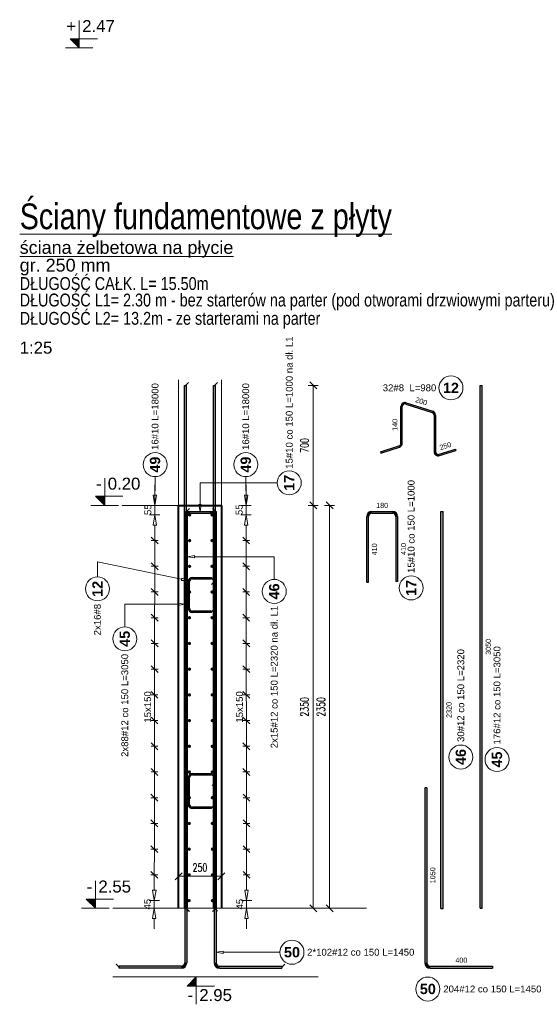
# Model space of a CAD drawing. Extents: x -257438 to 242612, y -74624 to 75879.
# Tile 16 of 21: x 106173 to 109192, y -1795 to 3948. Entities that reach past the tile are written whole.
import ezdxf
from ezdxf.enums import TextEntityAlignment as Align

# ---------------------------------------------------------------- set-up
doc = ezdxf.new("R2010")
doc.units = 0
doc.header["$LTSCALE"] = 10
doc.header["$MEASUREMENT"] = 0
doc.linetypes.add('HIDDEN', pattern=[0.375, 0.25, -0.125])
for name, color, linetype, lineweight in [('P-Linia1', 3, 'Continuous', 40), ('P-Opis', 1, 'Continuous', 18), ('P-Przerywana', 13, 'HIDDEN', 9), ('P-Wymiar', 254, 'Continuous', 9)]:
    doc.layers.add(name, color=color, linetype=linetype, lineweight=lineweight)
for name, color, linetype in [('RCAD_kształt pręta', 7, 'Continuous'), ('RCAD_opis kształtu pręta', 7, 'Continuous'), ('RCAD_opis rozkładu', 7, 'Continuous'), ('RCAD_pręt wyrzucony', 130, 'Continuous'), ('RCAD_pręty punktowe', 7, 'Continuous'), ('RCAD_symbole graficzne', 7, 'Continuous')]:
    doc.layers.add(name, color=color, linetype=linetype)
doc.styles.add('_Fd Opis', font='arial.ttf')
doc.styles.add('ROMANS', font='romans.shx', dxfattribs={"width": 0.7})
doc.styles.add('style1', font='arial.ttf')
doc.styles.add('style3', font='arialbd.ttf')
doc.dimstyles.new('A25', dxfattribs={"dimscale": 27, "dimtxt": 1.75, "dimasz": 0.06, "dimexe": 0, "dimexo": 0, "dimgap": 1, "dimtad": 1, "dimdec": 4, "dimrnd": 0.1, "dimdsep": 46, "dimtxsty": 'ROMANS', "dimblk": '[[[[[[[[', "dimcen": 2, "dimdle": 2, "dimse1": 1, "dimse2": 1, "dimclrd": 256, "dimclrt": 1, "dimadec": 0, "dimazin": 0, "dimtfac": 1, "dimtdec": 4, "dimtix": 1, "dimtmove": 2, "dimatfit": 3, "dimldrblk": '[[[[[[[[', "dimfxl": 0, "dimtvp": 0.6, "dimtolj": 1, "dimlwd": -1, "dimarcsym": 0})

# ---------------------------------------------------------------- blocks, each defined once
blk = doc.blocks.new('[[[[[[[[')
at = {"layer": 'P-Wymiar'}
for p, q in [((-12.7, -12.7), (12.7, 12.7)), ((0, 0), (-4.6, 0)), ((0, 18), (0, -18))]:
    blk.add_line(p, q, dxfattribs=at)
blk = doc.blocks.new('*D373')
at = {"layer": 'Defpoints', "color": 0, "transparency": 16777216}
for p in [(107223.3, 1114.7), (107980.8, 1114.7), (107221.4, -1235.3)]:
    blk.add_point(p, dxfattribs=at)
at = {"layer": 'P-Wymiar', "transparency": 16777216}
blk.add_line((107980.8, -1233.7), (107980.8, 1113.1), dxfattribs=at)
at = {"layer": 'P-Wymiar', "transparency": 16777216, "xscale": 1.62, "yscale": 1.62, "zscale": 1.62}
for p, rotation in [((107980.8, 1114.7), 90), ((107980.8, -1235.3), 270)]:
    blk.add_blockref('[[[[[[[[', p, dxfattribs=dict(at, rotation=rotation))
at = {"layer": 'P-Wymiar', "color": 1, "transparency": 16777216, "insert": (107930.2, -60.3), "char_height": 47.25, "attachment_point": 5, "rotation": 90, "style": 'ROMANS'}
blk.add_mtext('\\A1;2350', dxfattribs=at)
blk = doc.blocks.new('*D374')
at = {"layer": 'Defpoints', "color": 0, "transparency": 16777216}
for p in [(107689.3, 1114.7), (107113.1, -1235.3), (107885.3, -1235.3)]:
    blk.add_point(p, dxfattribs=at)
at = {"layer": 'P-Wymiar', "transparency": 16777216}
blk.add_line((107885.3, 1113.1), (107885.3, -1233.7), dxfattribs=at)
at = {"layer": 'P-Wymiar', "transparency": 16777216, "xscale": 1.62, "yscale": 1.62, "zscale": 1.62}
for p, rotation in [((107885.3, 1114.7), 90), ((107885.3, -1235.3), 270)]:
    blk.add_blockref('[[[[[[[[', p, dxfattribs=dict(at, rotation=rotation))
at = {"layer": 'P-Wymiar', "color": 1, "transparency": 16777216, "insert": (107834.7, -60.3), "char_height": 47.25, "attachment_point": 5, "rotation": 90, "style": 'ROMANS'}
blk.add_mtext('\\A1;2350', dxfattribs=at)
blk = doc.blocks.new('*D375')
at = {"layer": 'Defpoints', "color": 0, "transparency": 16777216}
for p in [(107266.7, 1814.7), (107266.7, 1114.7), (107885.3, 1114.7)]:
    blk.add_point(p, dxfattribs=at)
at = {"layer": 'P-Wymiar', "transparency": 16777216}
blk.add_line((107885.3, 1813.1), (107885.3, 1116.3), dxfattribs=at)
at = {"layer": 'P-Wymiar', "transparency": 16777216, "xscale": 1.62, "yscale": 1.62, "zscale": 1.62}
for p, rotation in [((107885.3, 1814.7), 90), ((107885.3, 1114.7), 270)]:
    blk.add_blockref('[[[[[[[[', p, dxfattribs=dict(at, rotation=rotation))
at = {"layer": 'P-Wymiar', "color": 1, "transparency": 16777216, "insert": (107834.7, 1464.7), "char_height": 47.25, "attachment_point": 5, "rotation": 90, "style": 'ROMANS'}
blk.add_mtext('\\A1;700', dxfattribs=at)
blk = doc.blocks.new('*D376')
at = {"layer": 'Defpoints', "color": 0, "transparency": 16777216}
for p in [(107099.5, -1088.1), (107349.5, -1048.3), (107349.5, -1058.3)]:
    blk.add_point(p, dxfattribs=at)
at = {"layer": 'P-Wymiar', "transparency": 16777216}
blk.add_line((107101.2, -1048.3), (107347.9, -1048.3), dxfattribs=at)
at = {"layer": 'P-Wymiar', "transparency": 16777216, "xscale": 1.62, "yscale": 1.62, "zscale": 1.62, "rotation": 180}
blk.add_blockref('[[[[[[[[', (107099.5, -1048.3), dxfattribs=at)
at = {"layer": 'P-Wymiar', "transparency": 16777216, "xscale": 1.62, "yscale": 1.62, "zscale": 1.62}
blk.add_blockref('[[[[[[[[', (107349.5, -1048.3), dxfattribs=at)
at = {"layer": 'P-Wymiar', "color": 1, "transparency": 16777216, "insert": (107224.5, -997.7), "char_height": 47.25, "attachment_point": 5, "style": 'ROMANS'}
blk.add_mtext('\\A1;250', dxfattribs=at)

msp = doc.modelspace()

# ---------------------------------------------------------------- hatches: boundary and pattern name
at = {"layer": 'RCAD_kształt pręta', "true_color": 0x919191, "transparency": 33554559}
for points in [[(107146.53956, -1235.30805), (107134.53956, -1235.30805), (107134.53956, 1814.69195), (107146.53956, 1814.69195)], [(107314.53956, -1235.30805), (107302.53956, -1235.30805), (107302.53956, 1814.69195), (107314.53956, 1814.69195)], [(107144.53956, 667.73531), (107134.53956, 667.73531), (107134.53956, 1049.69195), (107144.53956, 1049.69195)], [(107152.31172, -1235.91332), (107140.31172, -1235.91332), (107140.31172, 1079.69195), (107152.31172, 1079.69195)], [(107164.53956, 1069.69195), (107164.53956, 1079.69195), (107284.53956, 1079.69195), (107284.53956, 1069.69195)], [(107304.53956, 1049.69195), (107314.53956, 1049.69195), (107314.53956, 672.0081), (107304.53956, 672.0081)], [(107320.31172, -1235.91332), (107308.31172, -1235.91332), (107308.31172, 1079.69195), (107320.31172, 1079.69195)], [(107180.1235, 687.2335), (107180.1235, 695.2335), (107291.1235, 695.2335), (107291.1235, 687.2335)], [(107164.1235, 514.75652), (107156.1235, 514.75652), (107156.1235, 671.2335), (107164.1235, 671.2335)], [(107291.1235, 498.75652), (107291.1235, 490.75652), (107180.1235, 490.75652), (107180.1235, 498.75652)], [(107180.1235, -456.95508), (107180.1235, -448.95508), (107291.1235, -448.95508), (107291.1235, -456.95508)], [(107164.1235, -629.43206), (107156.1235, -629.43206), (107156.1235, -472.95508), (107164.1235, -472.95508)], [(107135.43128, -534.72378), (107147.43128, -534.72378), (107147.43128, -1553.30805), (107135.43128, -1553.30805)], [(107306.95787, -532.08682), (107318.95787, -532.08682), (107318.95787, -1553.30805), (107306.95787, -1553.30805)], [(107291.1235, -645.43206), (107291.1235, -653.43206), (107180.1235, -653.43206), (107180.1235, -645.43206)], [(107115.43128, -1573.30805), (107115.43128, -1585.30805), (106752.26417, -1585.30805), (106752.26417, -1573.30805)], [(107338.95787, -1585.30805), (107338.95787, -1573.30805), (107702.12498, -1573.30805), (107702.12498, -1585.30805)]]:
    msp.add_hatch(color=252, dxfattribs=at).paths.add_polyline_path(points, flags=0)
h = msp.add_hatch(color=252, dxfattribs=at)
edge = h.paths.add_edge_path(flags=0)
edge.add_line((107164.53956, 1079.69195), (107164.53956, 1069.69195))
edge.add_arc((107164.53956, 1049.69195), 20, 90, 180)
edge.add_line((107144.53956, 1049.69195), (107134.53956, 1049.69195))
edge.add_arc((107164.53956, 1049.69195), 30, 450, 540, ccw=False)
h = msp.add_hatch(color=252, dxfattribs=at)
edge = h.paths.add_edge_path(flags=0)
edge.add_line((107314.53956, 1049.69195), (107304.53956, 1049.69195))
edge.add_arc((107284.53956, 1049.69195), 20, 0, 90)
edge.add_line((107284.53956, 1069.69195), (107284.53956, 1079.69195))
edge.add_arc((107284.53956, 1049.69195), 30, 360, 450, ccw=False)
h = msp.add_hatch(color=252, dxfattribs=at)
edge = h.paths.add_edge_path(flags=0)
edge.add_line((107180.1235, 695.2335), (107180.1235, 687.2335))
edge.add_arc((107180.1235, 671.2335), 16, 90, 180)
edge.add_line((107164.1235, 671.2335), (107156.1235, 671.2335))
edge.add_arc((107180.1235, 671.2335), 24, 450, 540, ccw=False)
h = msp.add_hatch(color=252, dxfattribs=at)
edge = h.paths.add_edge_path(flags=0)
edge.add_line((107156.1235, 514.75652), (107164.1235, 514.75652))
edge.add_arc((107180.1235, 514.75652), 16, -180, -90)
edge.add_line((107180.1235, 498.75652), (107180.1235, 490.75652))
edge.add_arc((107180.1235, 514.75652), 24, 180, 270, ccw=False)
h = msp.add_hatch(color=252, dxfattribs=at)
edge = h.paths.add_edge_path(flags=0)
edge.add_line((107180.1235, -448.95508), (107180.1235, -456.95508))
edge.add_arc((107180.1235, -472.95508), 16, 90, 180)
edge.add_line((107164.1235, -472.95508), (107156.1235, -472.95508))
edge.add_arc((107180.1235, -472.95508), 24, 450, 540, ccw=False)
h = msp.add_hatch(color=252, dxfattribs=at)
edge = h.paths.add_edge_path(flags=0)
edge.add_line((107156.1235, -629.43206), (107164.1235, -629.43206))
edge.add_arc((107180.1235, -629.43206), 16, -180, -90)
edge.add_line((107180.1235, -645.43206), (107180.1235, -653.43206))
edge.add_arc((107180.1235, -629.43206), 24, 180, 270, ccw=False)
h = msp.add_hatch(color=252, dxfattribs=at)
edge = h.paths.add_edge_path(flags=0)
edge.add_line((107115.43128, -1585.30805), (107115.43128, -1573.30805))
edge.add_arc((107115.43128, -1553.30805), 20, -90, 0)
edge.add_line((107135.43128, -1553.30805), (107147.43128, -1553.30805))
edge.add_arc((107115.43128, -1553.30805), 32, 270, 360, ccw=False)
h = msp.add_hatch(color=252, dxfattribs=at)
edge = h.paths.add_edge_path(flags=0)
edge.add_line((107306.95787, -1553.30805), (107318.95787, -1553.30805))
edge.add_arc((107338.95787, -1553.30805), 20, -180, -90)
edge.add_line((107338.95787, -1573.30805), (107338.95787, -1585.30805))
edge.add_arc((107338.95787, -1553.30805), 32, 180, 270, ccw=False)
at = {"layer": 'RCAD_pręt wyrzucony'}
for points in [[(108871.4455, -1235.30805), (108859.4455, -1235.30805), (108859.4455, 1814.69195), (108871.4455, 1814.69195)], [(108404.41569, 1478.19049), (108396.41569, 1478.19049), (108396.41569, 1691.132), (108404.41569, 1691.132)], [(108425.35996, 1706.3489), (108427.8321, 1713.95735), (108581.84763, 1663.91467), (108579.37549, 1656.30622)], [(108590.43122, 1641.08932), (108598.43122, 1641.08932), (108598.43122, 1428.14781), (108590.43122, 1428.14781)], [(108280.39205, 1420.45574), (108277.91992, 1428.06419), (108385.35996, 1462.97358), (108387.8321, 1455.36513)], [(108621.84763, 1405.32245), (108619.37549, 1412.9309), (108714.45486, 1443.82406), (108716.92699, 1436.21561)], [(108207.1879, 667.73531), (108197.1879, 667.73531), (108197.1879, 1049.69195), (108207.1879, 1049.69195)], [(108227.1879, 1069.69195), (108227.1879, 1079.69195), (108347.1879, 1079.69195), (108347.1879, 1069.69195)], [(108367.1879, 1049.69195), (108377.1879, 1049.69195), (108377.1879, 672.0081), (108367.1879, 672.0081)], [(108642.07259, -1235.91332), (108630.07259, -1235.91332), (108630.07259, 1079.69195), (108642.07259, 1079.69195)], [(108535.48556, -532.08682), (108547.48556, -532.08682), (108547.48556, -1553.30805), (108535.48556, -1553.30805)], [(108567.48556, -1585.30805), (108567.48556, -1573.30805), (108930.65267, -1573.30805), (108930.65267, -1585.30805)]]:
    msp.add_hatch(color=4, dxfattribs=at).paths.add_polyline_path(points, flags=0)
h = msp.add_hatch(color=4, dxfattribs=at)
edge = h.paths.add_edge_path(flags=0)
edge.add_line((108427.8321, 1713.95735), (108425.35996, 1706.3489))
edge.add_arc((108420.41569, 1691.132), 16, 72, 180)
edge.add_line((108404.41569, 1691.132), (108396.41569, 1691.132))
edge.add_arc((108420.41569, 1691.132), 24, 432, 540, ccw=False)
h = msp.add_hatch(color=4, dxfattribs=at)
edge = h.paths.add_edge_path(flags=0)
edge.add_line((108598.43122, 1641.08932), (108590.43122, 1641.08932))
edge.add_arc((108574.43122, 1641.08932), 16, 0, 72)
edge.add_line((108579.37549, 1656.30622), (108581.84763, 1663.91467))
edge.add_arc((108574.43122, 1641.08932), 24, 360, 432, ccw=False)
h = msp.add_hatch(color=4, dxfattribs=at)
edge = h.paths.add_edge_path(flags=0)
edge.add_line((108387.8321, 1455.36513), (108385.35996, 1462.97358))
edge.add_arc((108380.41569, 1478.19049), 16, -72, 0)
edge.add_line((108396.41569, 1478.19049), (108404.41569, 1478.19049))
edge.add_arc((108380.41569, 1478.19049), 24, 288, 360, ccw=False)
h = msp.add_hatch(color=4, dxfattribs=at)
edge = h.paths.add_edge_path(flags=0)
edge.add_line((108590.43122, 1428.14781), (108598.43122, 1428.14781))
edge.add_arc((108614.43122, 1428.14781), 16, -180, -72)
edge.add_line((108619.37549, 1412.9309), (108621.84763, 1405.32245))
edge.add_arc((108614.43122, 1428.14781), 24, 180, 288, ccw=False)
h = msp.add_hatch(color=4, dxfattribs=at)
edge = h.paths.add_edge_path(flags=0)
edge.add_line((108227.1879, 1079.69195), (108227.1879, 1069.69195))
edge.add_arc((108227.1879, 1049.69195), 20, 90, 180)
edge.add_line((108207.1879, 1049.69195), (108197.1879, 1049.69195))
edge.add_arc((108227.1879, 1049.69195), 30, 450, 540, ccw=False)
h = msp.add_hatch(color=4, dxfattribs=at)
edge = h.paths.add_edge_path(flags=0)
edge.add_line((108377.1879, 1049.69195), (108367.1879, 1049.69195))
edge.add_arc((108347.1879, 1049.69195), 20, 0, 90)
edge.add_line((108347.1879, 1069.69195), (108347.1879, 1079.69195))
edge.add_arc((108347.1879, 1049.69195), 30, 360, 450, ccw=False)
h = msp.add_hatch(color=4, dxfattribs=at)
edge = h.paths.add_edge_path(flags=0)
edge.add_line((108535.48556, -1553.30805), (108547.48556, -1553.30805))
edge.add_arc((108567.48556, -1553.30805), 20, -180, -90)
edge.add_line((108567.48556, -1573.30805), (108567.48556, -1585.30805))
edge.add_arc((108567.48556, -1553.30805), 32, 180, 270, ccw=False)
at = {"layer": 'RCAD_pręty punktowe'}
h = msp.add_hatch(color=1, dxfattribs=at)
edge = h.paths.add_edge_path(flags=0)
edge.add_arc((107164.14032, 1059.68336), 10, 0, 360, ccw=False)
h = msp.add_hatch(color=1, dxfattribs=at)
edge = h.paths.add_edge_path(flags=0)
edge.add_arc((107294.51256, 1059.68336), 10, 0, 360, ccw=False)
h = msp.add_hatch(color=1, dxfattribs=at)
edge = h.paths.add_edge_path(flags=0)
edge.add_arc((107163.94248, 909.68349), 10, 0, 360, ccw=False)
h = msp.add_hatch(color=1, dxfattribs=at)
edge = h.paths.add_edge_path(flags=0)
edge.add_arc((107294.7104, 909.68349), 10, 0, 360, ccw=False)
h = msp.add_hatch(color=1, dxfattribs=at)
edge = h.paths.add_edge_path(flags=0)
edge.add_arc((107163.74463, 759.68362), 10, 0, 360, ccw=False)
h = msp.add_hatch(color=1, dxfattribs=at)
edge = h.paths.add_edge_path(flags=0)
edge.add_arc((107294.90825, 759.68362), 10, 0, 360, ccw=False)
h = msp.add_hatch(color=1, dxfattribs=at)
edge = h.paths.add_edge_path(flags=0)
edge.add_arc((107163.54679, 609.68375), 10, 0, 360, ccw=False)
h = msp.add_hatch(color=1, dxfattribs=at)
edge = h.paths.add_edge_path(flags=0)
edge.add_arc((107295.10609, 609.68375), 10, 0, 360, ccw=False)
h = msp.add_hatch(color=1, dxfattribs=at)
edge = h.paths.add_edge_path(flags=0)
edge.add_arc((107163.34894, 459.68388), 10, 0, 360, ccw=False)
h = msp.add_hatch(color=1, dxfattribs=at)
edge = h.paths.add_edge_path(flags=0)
edge.add_arc((107295.30393, 459.68388), 10, 0, 360, ccw=False)
h = msp.add_hatch(color=1, dxfattribs=at)
edge = h.paths.add_edge_path(flags=0)
edge.add_arc((107163.1511, 309.68401), 10, 0, 360, ccw=False)
h = msp.add_hatch(color=1, dxfattribs=at)
edge = h.paths.add_edge_path(flags=0)
edge.add_arc((107295.50178, 309.68401), 10, 0, 360, ccw=False)
h = msp.add_hatch(color=1, dxfattribs=at)
edge = h.paths.add_edge_path(flags=0)
edge.add_arc((107162.95326, 159.68414), 10, 0, 360, ccw=False)
h = msp.add_hatch(color=1, dxfattribs=at)
edge = h.paths.add_edge_path(flags=0)
edge.add_arc((107295.69962, 159.68414), 10, 0, 360, ccw=False)
h = msp.add_hatch(color=1, dxfattribs=at)
edge = h.paths.add_edge_path(flags=0)
edge.add_arc((107162.75541, 9.68427), 10, 0, 360, ccw=False)
h = msp.add_hatch(color=1, dxfattribs=at)
edge = h.paths.add_edge_path(flags=0)
edge.add_arc((107295.89746, 9.68427), 10, 0, 360, ccw=False)
h = msp.add_hatch(color=1, dxfattribs=at)
edge = h.paths.add_edge_path(flags=0)
edge.add_arc((107162.55757, -140.3156), 10, 0, 360, ccw=False)
h = msp.add_hatch(color=1, dxfattribs=at)
edge = h.paths.add_edge_path(flags=0)
edge.add_arc((107296.09531, -140.3156), 10, 0, 360, ccw=False)
h = msp.add_hatch(color=1, dxfattribs=at)
edge = h.paths.add_edge_path(flags=0)
edge.add_arc((107162.35973, -290.31547), 10, 0, 360, ccw=False)
h = msp.add_hatch(color=1, dxfattribs=at)
edge = h.paths.add_edge_path(flags=0)
edge.add_arc((107296.29315, -290.31547), 10, 0, 360, ccw=False)
h = msp.add_hatch(color=1, dxfattribs=at)
edge = h.paths.add_edge_path(flags=0)
edge.add_arc((107162.16188, -440.31534), 10, 0, 360, ccw=False)
h = msp.add_hatch(color=1, dxfattribs=at)
edge = h.paths.add_edge_path(flags=0)
edge.add_arc((107296.49099, -440.31534), 10, 0, 360, ccw=False)
h = msp.add_hatch(color=1, dxfattribs=at)
edge = h.paths.add_edge_path(flags=0)
edge.add_arc((107161.96404, -590.31521), 10, 0, 360, ccw=False)
h = msp.add_hatch(color=1, dxfattribs=at)
edge = h.paths.add_edge_path(flags=0)
edge.add_arc((107296.68884, -590.31521), 10, 0, 360, ccw=False)
h = msp.add_hatch(color=1, dxfattribs=at)
edge = h.paths.add_edge_path(flags=0)
edge.add_arc((107161.7662, -740.31508), 10, 0, 360, ccw=False)
h = msp.add_hatch(color=1, dxfattribs=at)
edge = h.paths.add_edge_path(flags=0)
edge.add_arc((107296.88668, -740.31508), 10, 0, 360, ccw=False)
h = msp.add_hatch(color=1, dxfattribs=at)
edge = h.paths.add_edge_path(flags=0)
edge.add_arc((107161.56835, -890.31495), 10, 0, 360, ccw=False)
h = msp.add_hatch(color=1, dxfattribs=at)
edge = h.paths.add_edge_path(flags=0)
edge.add_arc((107297.08452, -890.31495), 10, 0, 360, ccw=False)
h = msp.add_hatch(color=1, dxfattribs=at)
edge = h.paths.add_edge_path(flags=0)
edge.add_arc((107161.37051, -1040.31482), 10, 0, 360, ccw=False)
h = msp.add_hatch(color=1, dxfattribs=at)
edge = h.paths.add_edge_path(flags=0)
edge.add_arc((107297.28237, -1040.31482), 10, 0, 360, ccw=False)
h = msp.add_hatch(color=1, dxfattribs=at)
edge = h.paths.add_edge_path(flags=0)
edge.add_arc((107161.17267, -1190.31469), 10, 0, 360, ccw=False)
h = msp.add_hatch(color=1, dxfattribs=at)
edge = h.paths.add_edge_path(flags=0)
edge.add_arc((107297.48021, -1190.31469), 10, 0, 360, ccw=False)
at = {"layer": 'RCAD_symbole graficzne'}
for points in [[(106466.49778, 3837.45687), (106519.83111, 3784.12354), (106519.83111, 3837.45687)], [(106615.35281, 1168.02528), (106668.68614, 1114.69195), (106668.68614, 1168.02528)], [(106560.85695, -1181.97472), (106614.19028, -1235.30805), (106614.19028, -1181.97472)], [(107149.45775, -1688.64139), (107202.79109, -1635.30805), (107202.79109, -1688.64139)]]:
    msp.add_hatch(color=1, dxfattribs=at).paths.add_polyline_path(points, flags=0)

# ---------------------------------------------------------------- linework, layer by layer
at = {"layer": 'P-Linia1'}
for p, q in [((107099.53956, -1235.30805), (107099.53956, 1114.69195)), ((107349.53956, 1114.69195), (107349.53956, -1235.30805)), ((107099.53956, -1235.30805), (107099.53956, -75.1659)), ((107349.53956, -75.1659), (107349.53956, -1235.30805))]:
    msp.add_line(p, q, dxfattribs=at)
msp.add_lwpolyline([(107099.53956, 1114.69195), (107349.53956, 1114.69195)], dxfattribs=at)
at = {"layer": 'P-Linia1', "linetype": 'HIDDEN', "lineweight": 13}
for points in [[(108196.75316, -1235.30805), (106715.35453, -1235.30805)], [(107349.53956, -1235.30805), (107099.53956, -1235.30805)], [(106715.35453, -1635.30805), (107914.24383, -1635.30805)]]:
    msp.add_lwpolyline(points, dxfattribs=at)
at = {"layer": 'P-Przerywana'}
msp.add_line((107099.53956, 1114.69195), (106768.26148, 1114.69195), dxfattribs=at)
for points in [[(107099.53956, 1114.69195), (107099.53956, 1849.69195)], [(107349.53956, 1114.69195), (107349.53956, 1849.69195)]]:
    msp.add_lwpolyline(points, dxfattribs=at)
at = {"layer": 'RCAD_kształt pręta', "color": 4}
for p, q in [((107134.53956, -1235.30805), (107134.53956, 1814.69195)), ((107134.53956, 1814.69195), (107146.53956, 1814.69195)), ((107146.53956, -1235.30805), (107146.53956, 1814.69195)), ((107302.53956, -1235.30805), (107302.53956, 1814.69195)), ((107302.53956, 1814.69195), (107314.53956, 1814.69195)), ((107314.53956, -1235.30805), (107314.53956, 1814.69195)), ((107134.53956, 667.73531), (107134.53956, 1049.69195)), ((107140.31172, -1235.91332), (107140.31172, 1079.69195)), ((107140.31172, 1079.69195), (107152.31172, 1079.69195)), ((107144.53956, 667.73531), (107144.53956, 1049.69195)), ((107152.31172, -1235.91332), (107152.31172, 1079.69195)), ((107164.53956, 1079.69195), (107284.53956, 1079.69195)), ((107164.53956, 1069.69195), (107284.53956, 1069.69195)), ((107304.53956, 1049.69195), (107304.53956, 672.0081)), ((107308.31172, -1235.91332), (107308.31172, 1079.69195)), ((107308.31172, 1079.69195), (107320.31172, 1079.69195)), ((107314.53956, 1049.69195), (107314.53956, 672.0081)), ((107320.31172, -1235.91332), (107320.31172, 1079.69195)), ((107180.1235, 695.2335), (107291.1235, 695.2335)), ((107291.1235, 695.2335), (107291.1235, 687.2335)), ((107134.53956, 667.73531), (107144.53956, 667.73531)), ((107156.1235, 514.75652), (107156.1235, 671.2335)), ((107164.1235, 514.75652), (107164.1235, 671.2335)), ((107180.1235, 687.2335), (107291.1235, 687.2335)), ((107314.53956, 672.0081), (107304.53956, 672.0081)), ((107291.1235, 498.75652), (107180.1235, 498.75652)), ((107291.1235, 490.75652), (107180.1235, 490.75652)), ((107291.1235, 490.75652), (107291.1235, 498.75652)), ((107180.1235, -448.95508), (107291.1235, -448.95508)), ((107180.1235, -456.95508), (107291.1235, -456.95508)), ((107291.1235, -448.95508), (107291.1235, -456.95508)), ((107156.1235, -629.43206), (107156.1235, -472.95508)), ((107164.1235, -629.43206), (107164.1235, -472.95508)), ((107135.43128, -534.72378), (107135.43128, -1553.30805)), ((107147.43128, -534.72378), (107135.43128, -534.72378)), ((107147.43128, -534.72378), (107147.43128, -1553.30805)), ((107306.95787, -532.08682), (107306.95787, -1553.30805)), ((107318.95787, -532.08682), (107306.95787, -532.08682)), ((107318.95787, -532.08682), (107318.95787, -1553.30805)), ((107291.1235, -645.43206), (107180.1235, -645.43206)), ((107291.1235, -653.43206), (107180.1235, -653.43206)), ((107291.1235, -653.43206), (107291.1235, -645.43206)), ((107134.53956, -1235.30805), (107146.53956, -1235.30805)), ((107140.31172, -1235.91332), (107152.31172, -1235.91332)), ((107302.53956, -1235.30805), (107314.53956, -1235.30805)), ((107308.31172, -1235.91332), (107320.31172, -1235.91332)), ((107115.43128, -1573.30805), (106752.26417, -1573.30805)), ((106752.26417, -1585.30805), (106752.26417, -1573.30805)), ((107115.43128, -1585.30805), (106752.26417, -1585.30805)), ((107338.95787, -1573.30805), (107702.12498, -1573.30805)), ((107338.95787, -1585.30805), (107702.12498, -1585.30805)), ((107702.12498, -1573.30805), (107702.12498, -1585.30805))]:
    msp.add_line(p, q, dxfattribs=at)
at = {"layer": 'RCAD_kształt pręta', "color": 2, "lineweight": 5}
for p, q in [((107140.53956, 1814.69195), (107158.03956, 1832.19195)), ((107308.53956, 1814.69195), (107326.03956, 1832.19195)), ((107146.31172, 1079.69195), (107163.81172, 1097.19195)), ((107314.31172, 1079.69195), (107296.81172, 1097.19195)), ((107291.1235, 691.2335), (107308.6235, 673.7335)), ((107139.53956, 667.73531), (107157.03956, 650.23531)), ((107309.53956, 672.0081), (107292.03956, 654.5081)), ((107291.1235, 494.75652), (107308.6235, 512.25652)), ((107291.1235, -452.95508), (107308.6235, -470.45508)), ((107312.95787, -532.08682), (107295.45787, -514.58682)), ((107141.43128, -534.72378), (107158.93128, -517.22378)), ((107291.1235, -649.43206), (107308.6235, -631.93206)), ((107140.53956, -1235.30805), (107158.03956, -1252.80805)), ((107146.31172, -1235.91332), (107163.81172, -1253.41332)), ((107314.31172, -1235.91332), (107296.81172, -1253.41332)), ((107308.53956, -1235.30805), (107326.03956, -1252.80805)), ((106752.26417, -1579.30805), (106734.76417, -1561.80805)), ((107702.12498, -1579.30805), (107719.62498, -1561.80805))]:
    msp.add_line(p, q, dxfattribs=at)
at = {"layer": 'RCAD_kształt pręta', "color": 4}
for centre, radius, start, end in [((107164.53956, 1049.69195), 30, 90, 180), ((107164.53956, 1049.69195), 20, 90, 180), ((107284.53956, 1049.69195), 30, 0, 90), ((107284.53956, 1049.69195), 20, 0, 90), ((107180.1235, 671.2335), 24, 90, 180), ((107180.1235, 671.2335), 16, 90, 180), ((107180.1235, 514.75652), 24, 180, 270), ((107180.1235, 514.75652), 16, 180, 270), ((107180.1235, -472.95508), 24, 90, 180), ((107180.1235, -472.95508), 16, 90, 180), ((107180.1235, -629.43206), 24, 180, 270), ((107180.1235, -629.43206), 16, 180, 270), ((107115.43128, -1553.30805), 20, 270, 0), ((107115.43128, -1553.30805), 32, 270, 0), ((107338.95787, -1553.30805), 32, 180, 270), ((107338.95787, -1553.30805), 20, 180, 270)]:
    msp.add_arc(centre, radius, start, end, dxfattribs=at)
at = {"layer": 'RCAD_opis kształtu pręta', "color": 8, "lineweight": 0}
for p, q in [((107225.29547, 1246.73132), (107225.29547, 1119.69195)), ((107225.29547, 1246.73132), (107675.391, 1246.73132)), ((107225.29547, 1079.69195), (107218.6288, 1119.69195)), ((107231.96214, 1119.69195), (107218.6288, 1119.69195)), ((107231.96214, 1119.69195), (107225.29547, 1079.69195)), ((107152.31172, 815.32404), (107192.31172, 821.99071)), ((107192.31172, 808.65738), (107152.31172, 815.32404)), ((107192.31172, 808.65738), (107192.31172, 821.99071)), ((107509.50563, 815.32404), (107192.31172, 815.32404)), ((107509.50563, 815.32404), (107657.77151, 815.32404)), ((107657.77151, 815.32404), (107657.77151, 683.25202)), ((106626.36583, 785.44334), (107117.44274, 684.1611)), ((106626.36583, 785.44334), (106626.36583, 698.20531)), ((107118.78937, 690.69035), (107116.09612, 677.63186)), ((107118.78937, 690.69035), (107156.61822, 676.08135)), ((107156.61822, 676.08135), (107116.09612, 677.63186)), ((107013.41384, 538.66533), (106786.09555, 538.66533)), ((106786.09555, 538.66533), (106786.09555, 406.59331)), ((107013.41384, 538.66533), (107094.53956, 538.66533)), ((107094.53956, 545.332), (107134.53956, 538.66533)), ((107094.53956, 545.332), (107094.53956, 531.99866)), ((107134.53956, 538.66533), (107094.53956, 531.99866)), ((107318.95787, -1491.70262), (107358.95787, -1485.03596)), ((107358.95787, -1498.36929), (107318.95787, -1491.70262)), ((107358.95787, -1498.36929), (107358.95787, -1485.03596)), ((107395.57359, -1491.70262), (107358.95787, -1491.70262)), ((107395.57359, -1491.70262), (107691.23196, -1491.70262))]:
    msp.add_line(p, q, dxfattribs=at)
for centre in [(107745.391, 1246.73132), (106626.36583, 628.20531), (107657.77151, 613.25202), (106786.09555, 336.59331), (107761.23196, -1491.70262)]:
    msp.add_circle(centre, 70, dxfattribs=at)
at = {"layer": 'RCAD_opis rozkładu', "color": 8, "lineweight": 0}
for p, q in [((106962.2202, 1282.92298), (106961.01927, 1114.95335)), ((107492.19721, 1282.92298), (107493.39817, 1114.94777)), ((106961.17754, 1234.95325), (106961.09841, 1174.9533)), ((107493.23989, 1234.94767), (107493.31903, 1174.94772)), ((106961.01927, 1114.95335), (106951.09841, 1174.96649)), ((106971.0984, 1174.94011), (106951.09841, 1174.96649)), ((106971.0984, 1174.94011), (106961.01927, 1114.95335)), ((107503.31902, 1174.96091), (107483.31904, 1174.93453)), ((107493.39817, 1114.94777), (107483.31904, 1174.93453)), ((107503.31902, 1174.96091), (107493.39817, 1114.94777)), ((106991.01924, 1114.91379), (106931.0193, 1114.99292)), ((106960.94672, 1059.95136), (106961.01927, 1114.95335)), ((107463.39819, 1114.9082), (107523.39814, 1114.98734)), ((107493.47071, 1059.94577), (107493.39817, 1114.94777)), ((106930.94675, 1059.99093), (106990.9467, 1059.91179)), ((106950.8676, 999.9646), (106960.94672, 1059.95136)), ((106960.94672, 1059.95136), (106970.86758, 999.93822)), ((107523.47069, 1059.98534), (107463.47074, 1059.90621)), ((107483.54986, 999.93264), (107493.47071, 1059.94577)), ((107493.47071, 1059.94577), (107503.54984, 999.95902)), ((106950.8676, 999.9646), (106970.86758, 999.93822)), ((106960.74888, 909.95149), (106960.86759, 999.95141)), ((107483.54986, 999.93264), (107503.54984, 999.95902)), ((107493.66856, 909.94591), (107493.54985, 999.94583)), ((106980.72249, 889.92513), (106940.77528, 929.97785)), ((107513.69492, 889.9723), (107473.64219, 929.91951)), ((106940.7489, 909.97787), (106980.74886, 909.92511)), ((106960.55104, 759.95162), (106960.74888, 909.95149)), ((107513.66854, 909.97228), (107473.66857, 909.91953)), ((107493.8664, 759.94604), (107493.66856, 909.94591)), ((106940.55106, 759.978), (106980.55102, 759.92524)), ((106980.52464, 739.92526), (106940.57744, 779.97798)), ((106960.3532, 609.95175), (106960.55104, 759.95162)), ((107513.89276, 739.97243), (107473.84004, 779.91964)), ((107513.86638, 759.97241), (107473.86642, 759.91966)), ((107494.06424, 609.94617), (107493.8664, 759.94604)), ((106940.35321, 609.97813), (106980.35318, 609.92537)), ((106980.3268, 589.92539), (106940.37959, 629.97811)), ((106960.15535, 459.95188), (106960.3532, 609.95175)), ((107514.09061, 589.97256), (107474.03788, 629.91977)), ((107514.06423, 609.97255), (107474.06426, 609.91979)), ((107494.26209, 459.9463), (107494.06424, 609.94617)), ((106940.15537, 459.97826), (106980.15534, 459.9255)), ((106980.12896, 439.92552), (106940.18175, 479.97824)), ((106959.95751, 309.95201), (106960.15535, 459.95188)), ((107514.28845, 439.97269), (107474.23573, 479.9199)), ((107514.26207, 459.97268), (107474.26211, 459.91992)), ((107494.45993, 309.94643), (107494.26209, 459.9463)), ((106939.95753, 309.97839), (106979.95749, 309.92563)), ((106979.93112, 289.92565), (106939.98391, 329.97837)), ((106959.75967, 159.95214), (106959.95751, 309.95201)), ((107514.48629, 289.97282), (107474.43357, 329.92003)), ((107514.45992, 309.97281), (107474.45995, 309.92005)), ((107494.65778, 159.94656), (107494.45993, 309.94643)), ((106979.73327, 139.92578), (106939.78607, 179.9785)), ((107514.68414, 139.97295), (107474.63141, 179.92016)), ((106939.75969, 159.97852), (106979.75965, 159.92576)), ((106959.56183, 9.95227), (106959.75967, 159.95214)), ((107514.65776, 159.97294), (107474.65779, 159.92018)), ((107494.85562, 9.94669), (107494.65778, 159.94656)), ((106939.56184, 9.97865), (106979.56181, 9.92589)), ((106979.53543, -10.07409), (106939.58822, 29.97863)), ((106959.46291, -65.04766), (106959.56183, 9.95227)), ((107514.88198, -10.02692), (107474.82926, 29.92029)), ((107514.8556, 9.97307), (107474.85564, 9.92031)), ((107494.95454, -65.05325), (107494.85562, 9.94669)), ((106959.46291, -65.04766), (106959.36398, -140.0476)), ((107494.95454, -65.05325), (107495.05347, -140.05318)), ((106939.364, -140.02122), (106979.36397, -140.07398)), ((106939.39038, -120.02124), (106979.33759, -160.07396)), ((106959.36398, -140.0476), (106959.16614, -290.04747)), ((107475.0271, -120.07958), (107515.07983, -160.02678)), ((107515.05345, -140.0268), (107475.05348, -140.07956)), ((107495.05347, -140.05318), (107495.25131, -290.05305)), ((106939.19254, -270.02111), (106979.13975, -310.07383)), ((107475.22495, -270.07945), (107515.27767, -310.02665)), ((106939.16616, -290.02109), (106979.16613, -290.07385)), ((106959.16614, -290.04747), (106958.9683, -440.04734)), ((107515.25129, -290.02667), (107475.25133, -290.07943)), ((107495.25131, -290.05305), (107495.44915, -440.05292)), ((106938.96832, -440.02096), (106978.96828, -440.07372)), ((106938.9947, -420.02098), (106978.9419, -460.0737)), ((106958.9683, -440.04734), (106958.77046, -590.04721)), ((107475.42279, -420.07932), (107515.47552, -460.02652)), ((107515.44914, -440.02654), (107475.44917, -440.0793)), ((107495.44915, -440.05292), (107495.647, -590.05279)), ((106938.79685, -570.02084), (106978.74406, -610.07357)), ((107475.62064, -570.07919), (107515.67336, -610.02639)), ((106938.77048, -590.02083), (106978.77044, -590.07359)), ((106958.77046, -590.04721), (106958.57262, -740.04708)), ((107515.64698, -590.02641), (107475.64702, -590.07917)), ((107495.647, -590.05279), (107495.84484, -740.05266)), ((106938.57263, -740.0207), (106978.5726, -740.07345)), ((106938.59901, -720.02071), (106978.54622, -760.07344)), ((106958.57262, -740.04708), (106958.37477, -890.04695)), ((107475.81848, -720.07906), (107515.8712, -760.02626)), ((107515.84482, -740.02628), (107475.84486, -740.07904)), ((107495.84484, -740.05266), (107496.04269, -890.05253)), ((106938.37479, -890.02057), (106978.37476, -890.07332)), ((106938.40117, -870.02058), (106978.34838, -910.07331)), ((106958.37477, -890.04695), (106958.17693, -1040.04681)), ((107476.01632, -870.07893), (107516.06905, -910.02613)), ((107516.04267, -890.02615), (107476.0427, -890.07891)), ((107496.04269, -890.05253), (107496.24053, -1040.0524)), ((106938.20333, -1020.02045), (106978.15053, -1060.07318)), ((107476.21417, -1020.0788), (107516.26689, -1060.026)), ((106938.17695, -1040.02044), (106978.17691, -1040.07319)), ((106958.17693, -1040.04681), (106958.05823, -1130.04674)), ((107516.24051, -1040.02602), (107476.24055, -1040.07878)), ((107496.24053, -1040.0524), (107496.35924, -1130.05232)), ((106957.97909, -1190.04668), (106948.05823, -1130.03355)), ((106968.05822, -1130.05993), (106948.05823, -1130.03355)), ((106968.05822, -1130.05993), (106957.97909, -1190.04668)), ((107506.35923, -1130.03913), (107486.35925, -1130.06551)), ((107496.43837, -1190.05227), (107486.35925, -1130.06551)), ((107506.35923, -1130.03913), (107496.43837, -1190.05227)), ((106927.97911, -1190.00712), (106987.97906, -1190.08625)), ((106957.97909, -1190.04668), (106957.91974, -1235.04665)), ((107526.43835, -1190.0127), (107466.4384, -1190.09184)), ((107496.43837, -1190.05227), (107496.49773, -1235.05223)), ((106987.91971, -1235.08621), (106927.91976, -1235.00708)), ((106947.84061, -1295.0334), (106957.91974, -1235.04665)), ((106957.91974, -1235.04665), (106967.84059, -1295.05978)), ((107466.49775, -1235.0918), (107526.4977, -1235.01266)), ((107486.57687, -1295.06537), (107496.49773, -1235.05223)), ((107496.49773, -1235.05223), (107506.57686, -1295.03899)), ((106947.84061, -1295.0334), (106967.84059, -1295.05978)), ((106957.76146, -1355.04654), (106957.8406, -1295.04659)), ((107486.57687, -1295.06537), (107506.57686, -1295.03899)), ((107496.656, -1355.05212), (107496.57687, -1295.05218))]:
    msp.add_line(p, q, dxfattribs=at)
for centre in [(106962.72067, 1352.92119), (107491.69676, 1352.92119)]:
    msp.add_circle(centre, 70, dxfattribs=at)
at = {"layer": 'RCAD_pręt wyrzucony', "color": 4}
for p, q in [((108859.4455, -1235.30805), (108859.4455, 1814.69195)), ((108859.4455, 1814.69195), (108871.4455, 1814.69195)), ((108871.4455, -1235.30805), (108871.4455, 1814.69195)), ((108396.41569, 1478.19049), (108396.41569, 1691.132)), ((108404.41569, 1478.19049), (108404.41569, 1691.132)), ((108425.35996, 1706.3489), (108579.37549, 1656.30622)), ((108427.8321, 1713.95735), (108581.84763, 1663.91467)), ((108590.43122, 1641.08932), (108590.43122, 1428.14781)), ((108598.43122, 1641.08932), (108598.43122, 1428.14781)), ((108277.91992, 1428.06419), (108385.35996, 1462.97358)), ((108280.39205, 1420.45574), (108387.8321, 1455.36513)), ((108619.37549, 1412.9309), (108714.45486, 1443.82406)), ((108621.84763, 1405.32245), (108716.92699, 1436.21561)), ((108714.45486, 1443.82406), (108716.92699, 1436.21561)), ((108277.91992, 1428.06419), (108280.39205, 1420.45574)), ((108197.1879, 667.73531), (108197.1879, 1049.69195)), ((108207.1879, 667.73531), (108207.1879, 1049.69195)), ((108227.1879, 1079.69195), (108347.1879, 1079.69195)), ((108227.1879, 1069.69195), (108347.1879, 1069.69195)), ((108367.1879, 1049.69195), (108367.1879, 672.0081)), ((108377.1879, 1049.69195), (108377.1879, 672.0081)), ((108630.07259, -1235.91332), (108630.07259, 1079.69195)), ((108630.07259, 1079.69195), (108642.07259, 1079.69195)), ((108642.07259, -1235.91332), (108642.07259, 1079.69195)), ((108197.1879, 667.73531), (108207.1879, 667.73531)), ((108377.1879, 672.0081), (108367.1879, 672.0081)), ((108535.48556, -532.08682), (108535.48556, -1553.30805)), ((108547.48556, -532.08682), (108535.48556, -532.08682)), ((108547.48556, -532.08682), (108547.48556, -1553.30805)), ((108630.07259, -1235.91332), (108642.07259, -1235.91332)), ((108859.4455, -1235.30805), (108871.4455, -1235.30805)), ((108567.48556, -1573.30805), (108930.65267, -1573.30805)), ((108567.48556, -1585.30805), (108930.65267, -1585.30805)), ((108930.65267, -1573.30805), (108930.65267, -1585.30805))]:
    msp.add_line(p, q, dxfattribs=at)
at = {"layer": 'RCAD_pręt wyrzucony', "color": 8, "lineweight": 0}
for centre in [(108688.55805, 1800.5981), (108456.34986, 633.61066), (108746.11067, -352.74686), (108957.26654, -367.43836), (108553.59821, -1706.23879)]:
    msp.add_circle(centre, 70, dxfattribs=at)
at = {"layer": 'RCAD_pręt wyrzucony', "color": 4}
for centre, radius, start, end in [((108420.41569, 1691.132), 24, 72, 180), ((108420.41569, 1691.132), 16, 72, 180), ((108574.43122, 1641.08932), 16, 0, 72), ((108574.43122, 1641.08932), 24, 0, 72), ((108380.41569, 1478.19049), 16, 288, 0), ((108380.41569, 1478.19049), 24, 288, 0), ((108614.43122, 1428.14781), 24, 180, 288), ((108614.43122, 1428.14781), 16, 180, 288), ((108227.1879, 1049.69195), 30, 90, 180), ((108227.1879, 1049.69195), 20, 90, 180), ((108347.1879, 1049.69195), 30, 0, 90), ((108347.1879, 1049.69195), 20, 0, 90), ((108567.48556, -1553.30805), 32, 180, 270), ((108567.48556, -1553.30805), 20, 180, 270)]:
    msp.add_arc(centre, radius, start, end, dxfattribs=at)
at = {"layer": 'RCAD_symbole graficzne', "color": 1, "lineweight": 0}
for p, q in [((106519.83111, 3784.12354), (106519.83111, 3944.12354)), ((106626.49778, 3837.45687), (106466.49778, 3837.45687)), ((106466.49778, 3837.45687), (106519.83111, 3784.12354)), ((106599.83111, 3784.12354), (106439.83111, 3784.12354)), ((106668.68614, 1114.69195), (106668.68614, 1274.69195)), ((106775.35281, 1168.02528), (106615.35281, 1168.02528)), ((106615.35281, 1168.02528), (106668.68614, 1114.69195)), ((106748.68614, 1114.69195), (106588.68614, 1114.69195)), ((106614.19028, -1235.30805), (106614.19028, -1075.30805)), ((106720.85695, -1181.97472), (106560.85695, -1181.97472)), ((106560.85695, -1181.97472), (106614.19028, -1235.30805)), ((106694.19028, -1235.30805), (106534.19028, -1235.30805)), ((107282.79109, -1635.30805), (107122.79109, -1635.30805)), ((107149.45775, -1688.64139), (107202.79109, -1635.30805)), ((107202.79109, -1635.30805), (107202.79109, -1795.30805)), ((107309.45775, -1688.64139), (107149.45775, -1688.64139))]:
    msp.add_line(p, q, dxfattribs=at)

# ---------------------------------------------------------------- texts
at = {"layer": 'P-Opis', "attachment_point": 4, "style": '_Fd Opis'}
for s, insert, char_height, width in [('{\\W0.8;\\LŚciany fundamentowe z płyty}', (106172.94545, 2778.63802), 150, 2193.3496982), ('{\\Lściana żelbetowa na płycie}', (106172.94545, 2608.6172), 75, 1557.1154616), ('gr. 250 mm', (106172.94545, 2505.23866), 75, 529.8601637), ('{\\W0.8;DŁUGOŚĆ L1= 2.30 m - bez starterów na parter (pod otworami drzwiowymi parteru)}', (106172.94545, 2301.76386), 75, 3136.150006), ('{\\W0.8;DŁUGOŚĆ CAŁK. L= 15.50m}', (106172.94545, 2408.58026), 75, 1175.348802), ('{\\W0.8;DŁUGOŚĆ L2= 13.2m - ze starterami na parter}', (106172.94545, 2194.94746), 75, 2283.0316365)]:
    msp.add_mtext(s, dxfattribs=dict(at, insert=insert, char_height=char_height, width=width))
at = {"layer": 'P-Opis', "insert": (106172.94545, 2034.54931), "char_height": 70, "attachment_point": 4, "style": '_Fd Opis'}
msp.add_mtext('1:25', dxfattribs=at)
at = {"layer": 'RCAD_opis kształtu pręta', "color": 1, "attachment_point": 5, "rotation": 90}
for s, insert, char_height, style in [('15#10 co 150 L=1000 na dł. L1', (107745.391, 1714.63037), 40, 'style1'), ('17', (107745.391, 1246.73132), 60, 'style3'), ('12', (106626.36583, 628.20531), 60, 'style3'), ('46', (107657.77151, 613.25202), 60, 'style3'), ('2x16#8  ', (106626.36583, 448.5873), 40, 'style1'), ('2x15#12 co 150 L=2320 na dł. L1', (107657.77151, 113.62037), 40, 'style1'), ('45', (106786.09555, 336.59331), 60, 'style3'), ('2x88#12 co 150 L=3050', (106786.09555, -51.87872), 40, 'style1')]:
    msp.add_mtext(s, dxfattribs=dict(at, insert=insert, char_height=char_height, style=style))
at = {"layer": 'RCAD_opis kształtu pręta', "color": 1, "attachment_point": 5}
for s, insert, char_height, style in [('50', (107761.23196, -1491.70262), 60, 'style3'), ('2*102#12 co 150 L=1450', (108162.14602, -1491.70262), 40, 'style1')]:
    msp.add_mtext(s, dxfattribs=dict(at, insert=insert, char_height=char_height, style=style))
at = {"layer": 'RCAD_opis rozkładu', "color": 2, "char_height": 40, "style": 'style1'}
for s, insert, attachment_point, rotation in [('16#10 L=18000', (106962.72067, 1633.54875), 5, 90), ('16#10 L=18000', (107491.69676, 1633.54875), 5, 90), ('55', (106941.01324, 1058.67922), 7, 89.924429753), ('55', (107473.54065, 1058.62105), 7, 90.075570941), ('15x150', (106939.77072, -152.3069), 7, 89.924429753), ('15x150', (107475.49261, -152.36412), 7, 90.075570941), ('45', (106938.25145, -1242.12508), 7, 89.924429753), ('45', (107476.84818, -1242.18252), 7, 90.075570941)]:
    msp.add_mtext(s, dxfattribs=dict(at, insert=insert, attachment_point=attachment_point, rotation=rotation))
at = {"layer": 'RCAD_opis rozkładu', "color": 1, "char_height": 60, "attachment_point": 5, "rotation": 90, "style": 'style3'}
for insert in [(106962.72067, 1352.92119), (107491.69676, 1352.92119)]:
    msp.add_mtext('49', dxfattribs=dict(at, insert=insert))
at = {"layer": 'RCAD_pręt wyrzucony', "color": 1, "attachment_point": 5}
for s, insert, char_height, style in [('12', (108688.55805, 1800.5981), 60, 'style3'), ('180', (108287.1879, 1114.69195), 30, 'style1'), ('400', (108749.06911, -1538.30805), 30, 'style1'), ('50', (108553.59821, -1706.23879), 60, 'style3')]:
    msp.add_mtext(s, dxfattribs=dict(at, insert=insert, char_height=char_height, style=style))
at = {"layer": 'RCAD_pręt wyrzucony', "color": 2, "char_height": 40, "style": 'style1'}
for s, insert, attachment_point in [('32#8  L=980', (108446.78452, 1800.5981), 5), ('204#12 co 150 L=1450', (108643.59821, -1706.23879), 4)]:
    msp.add_mtext(s, dxfattribs=dict(at, insert=insert, attachment_point=attachment_point))
at = {"layer": 'RCAD_pręt wyrzucony', "color": 1, "attachment_point": 5}
for s, insert, char_height, rotation, style in [('200', (108515.65546, 1722.22299), 30, 342, 'style1'), ('140', (108361.41569, 1584.66124), 30, 90, 'style1'), ('250', (108656.09958, 1461.66446), 30, 18, 'style1'), ('410', (108242.1879, 858.71363), 30, 90, 'style1'), ('410', (108412.1879, 860.85002), 30, 90, 'style1'), ('17', (108456.34986, 633.61066), 60, 90, 'style3'), ('3050', (108906.4455, 289.69195), 30, 89.999999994, 'style1'), ('2320', (108677.07259, -78.11069), 30, 90, 'style1'), ('46', (108746.11067, -352.74686), 60, 90, 'style3'), ('45', (108957.26654, -367.43836), 60, 90, 'style3'), ('1050', (108582.48556, -1042.69744), 30, 90, 'style1')]:
    msp.add_mtext(s, dxfattribs=dict(at, insert=insert, char_height=char_height, rotation=rotation, style=style))
at = {"layer": 'RCAD_pręt wyrzucony', "color": 2, "char_height": 40, "attachment_point": 5, "rotation": 90, "style": 'style1'}
for s, insert in [('15#10 co 150 L=1000', (108456.34986, 992.21912)), ('30#12 co 150 L=2320', (108746.11067, 5.98438)), ('176#12 co 150 L=3050', (108957.26654, 7.06369))]:
    msp.add_mtext(s, dxfattribs=dict(at, insert=insert))
at = {"layer": 'RCAD_symbole graficzne', "color": 2, "style": 'style1'}
for s, p in [('+', (106502.05333, 3855.23465)), ('-', (106650.90837, 1185.80306)), ('-', (106596.4125, -1164.19694))]:
    msp.add_text(s, height=70, dxfattribs=at).set_placement(p, align=Align.BOTTOM_RIGHT)
for s, p in [('2.47 ', (106537.60889, 3855.23465)), ('0.20 ', (106686.46392, 1185.80306)), ('2.55 ', (106631.96806, -1164.19694))]:
    msp.add_text(s, height=70, dxfattribs=at).set_placement(p, align=Align.BOTTOM_LEFT)
msp.add_text('2.95 ', height=70, dxfattribs=at).set_placement((107220.56886, -1706.41916), align=Align.TOP_LEFT)
msp.add_text('-', height=70, dxfattribs=at).set_placement((107185.01331, -1706.41916), align=Align.TOP_RIGHT)

# ---------------------------------------------------------------- dimensions: what is measured, and where the dimension line sits
at = {"layer": 'P-Wymiar'}
for base, p1, p2, picture, middle in [((107885.28941, 1114.69195), (107266.69815, 1814.69195), (107266.69815, 1114.69195), '*D375', (107834.66441, 1464.69195)), ((107885.28941, -1235.30805), (107689.31655, 1114.69195), (107113.09219, -1235.30805), '*D374', (107834.66441, -60.30805)), ((107980.8296, 1114.69195), (107221.43389, -1235.30805), (107223.25296, 1114.69195), '*D373', (107930.2046, -60.30805))]:
    dim = msp.add_linear_dim(base=base, p1=p1, p2=p2, angle=90, dimstyle='A25', dxfattribs=at)
    dim.commit()
    dim.dimension.update_dxf_attribs({"geometry": picture, "text_midpoint": middle})
dim = msp.add_linear_dim(base=(107349.53956, -1048.3054), p1=(107099.53956, -1088.14049), p2=(107349.53956, -1058.27606), dimstyle='A25', dxfattribs=at)
dim.commit()
dim.dimension.update_dxf_attribs({"geometry": '*D376', "text_midpoint": (107224.53956, -997.6804)})

doc.saveas('drawing.dxf')
